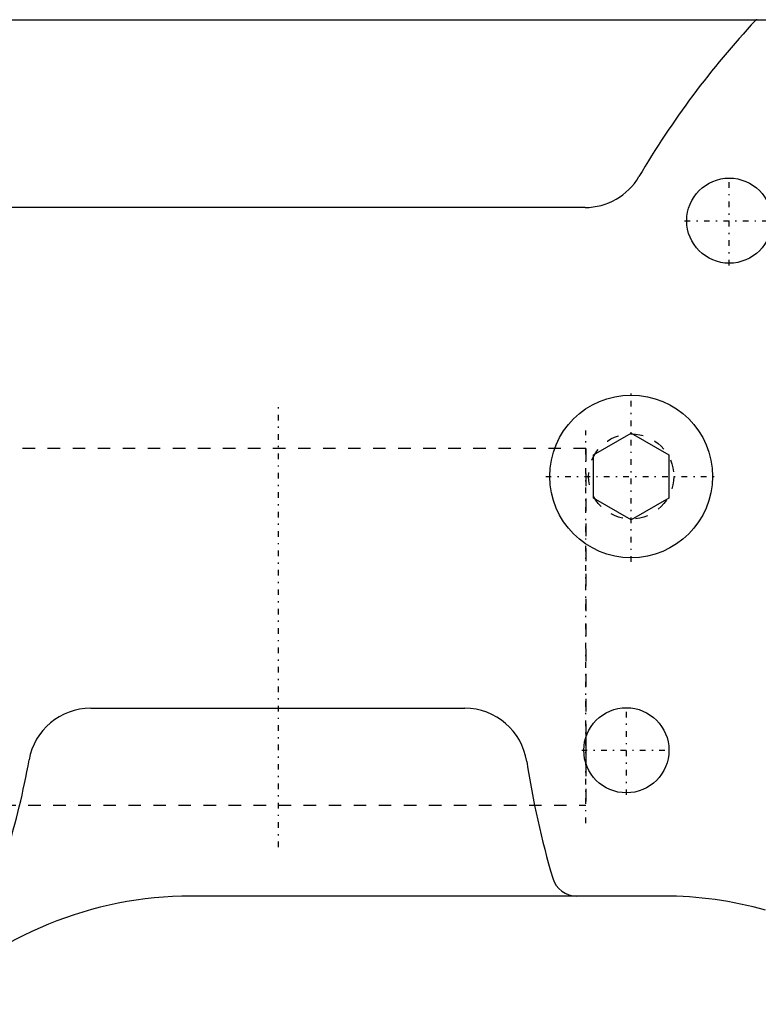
# Model space of a CAD drawing. Extents: x -344 to 171, y -70 to 70.
# Tile 5 of 6: x -111 to -52, y -30 to 48. Entities that reach past the tile are written whole.
import ezdxf

# ---------------------------------------------------------------- set-up
doc = ezdxf.new("R2010")
doc.units = 0
doc.linetypes.add('CENTER', pattern=[1.5, 0.45, -0.5, 0.05, -0.5])
doc.linetypes.add('DASHED', pattern=[2, 1, -1])
for name, color, linetype in [('AM_0', 7, 'CONTINUOUS'), ('AM_3', 7, 'DASHED'), ('AM_7', 7, 'CENTER')]:
    doc.layers.add(name, color=color, linetype=linetype)

msp = doc.modelspace()

# ---------------------------------------------------------------- linework, layer by layer
at = {"layer": 'AM_0', "color": 7, "linetype": 'CONTINUOUS'}
for p, q in [((-126.46, 48.5), (-33.107, 48.5)), ((-65.527, 33.5), (-116.393, 33.5)), ((-64.843, 13.753), (-61.843, 15.485)), ((-61.843, 15.485), (-58.843, 13.753)), ((-64.843, 10.289), (-64.843, 13.753)), ((-58.843, 13.753), (-58.843, 10.289)), ((-61.843, 8.557), (-64.843, 10.289)), ((-58.843, 10.289), (-61.843, 8.557)), ((-105.01, -6.5), (-75.125, -6.5)), ((-65.45, -8.788), (-65.45, -10.934)), ((-59.245, -21.5), (-97, -21.5))]:
    msp.add_line(p, q, dxfattribs=at)
for centre, radius in [((-54.002, 32.447), 3.4), ((-61.843, 12.021), 6.5), ((-62.224, -9.855), 3.4)]:
    msp.add_circle(centre, radius, dxfattribs=at)
for centre, radius, start, end in [((0, 0), 71, 136.98394, 149.56378), ((-51.766, 48.3), 0.2, 90, 136.98394), ((-65.527, 38.5), 5, 270, 329.56378), ((-105.01, -11.5), 5, 90, 169.96543), ((-75.125, -11.5), 5, 8.70319, 90), ((-170, 0), 61, 335.64418, 349.96543), ((0, 0), 71, 188.70319, 196.41596), ((-66.187, -19.5), 2, 196.41596, 270), ((-97, -51.5), 30, 90, 134.61075), ((-59.245, -51.5), 30, 74.25601, 90)]:
    msp.add_arc(centre, radius, start, end, dxfattribs=at)
at = {"layer": 'AM_3', "color": 6, "linetype": 'DASHED'}
for p, q in [((-65.45, 14.25), (-170, 14.25)), ((-65.45, 14.25), (-65.45, -8.788)), ((-65.45, -10.934), (-65.45, -14.25)), ((-170, -14.25), (-65.45, -14.25))]:
    msp.add_line(p, q, dxfattribs=at)
msp.add_circle((-61.843, 12.021), 3.4, dxfattribs=at)
at = {"layer": 'AM_7', "color": 4, "linetype": 'CENTER'}
for p, q in [((-54.002, 28.877), (-54.002, 36.017)), ((-57.572, 32.447), (-50.432, 32.447)), ((-61.843, 5.196), (-61.843, 18.846)), ((-90, -17.6), (-90, 17.6)), ((-65.45, -15.675), (-65.45, 15.675)), ((-68.668, 12.021), (-55.018, 12.021)), ((-62.224, -13.425), (-62.224, -6.285)), ((-65.794, -9.855), (-58.654, -9.855))]:
    msp.add_line(p, q, dxfattribs=at)

doc.saveas('drawing.dxf')
